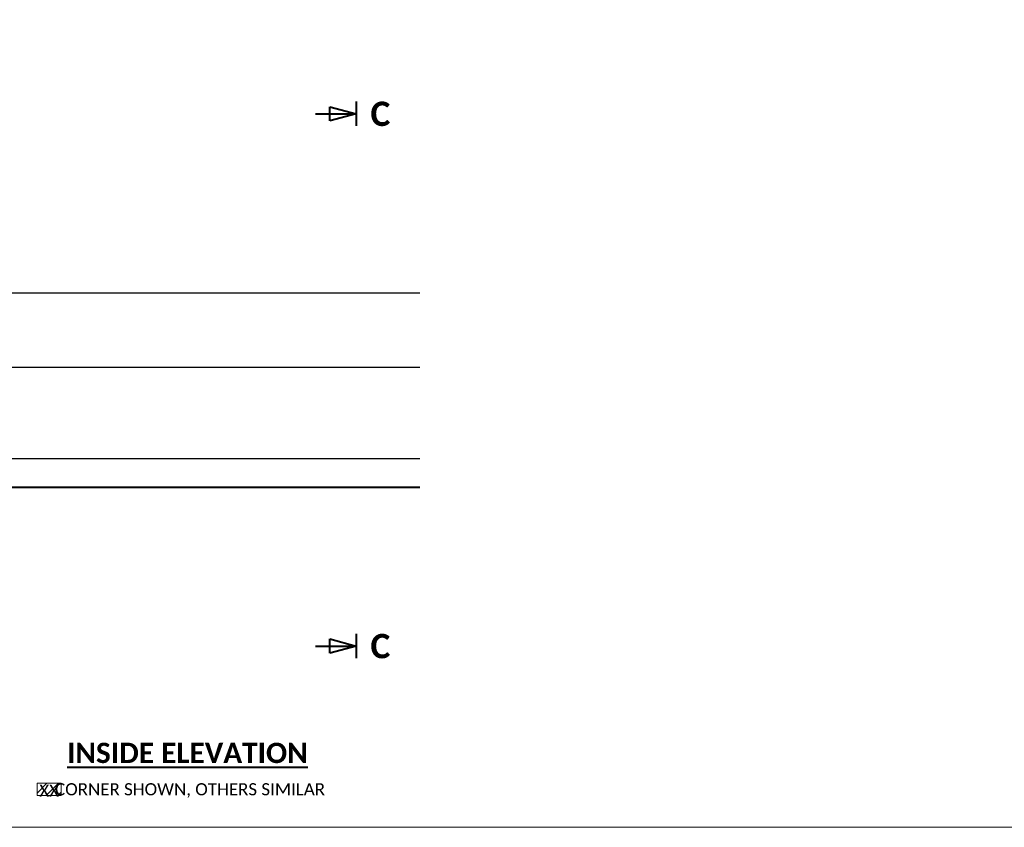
# Model space of a CAD drawing. Extents: x 145 to 1819, y 761 to 1310.
# Tile 3 of 88: x 239 to 360, y 1058 to 1158. Entities that reach past the tile are written whole.
import ezdxf
from ezdxf.enums import TextEntityAlignment as Align

# ---------------------------------------------------------------- set-up
doc = ezdxf.new("R2010")
doc.units = 0
doc.header["$MEASUREMENT"] = 0
doc.layers.add('B_ANNO_DESIGN_NOTES', color=1, linetype='Continuous', lineweight=18, true_color=0xff0000)
doc.layers.add('B_ANNO_NOPLOT', color=47, linetype='Continuous', lineweight=18, plot=False)
for name, color, linetype, lineweight in [('B_ANNO_SYMB', 7, 'Continuous', 18), ('B_ANNO_TEXT', 7, 'Continuous', 18), ('B_ANNO_TEXT_TITLE', 7, 'Continuous', 40), ('B_CONC', 1, 'Continuous', 40), ('B_REBAR_SUB', 182, 'Continuous', 25)]:
    doc.layers.add(name, color=color, linetype=linetype, lineweight=lineweight)
doc.styles.add('Annotative', font='calibri.ttf', dxfattribs={"height": 0.0625})
doc.styles.get("Standard").update_dxf_attribs({"font": 'calibri.ttf'})
doc.styles.add('Title', font='calibrib.ttf', dxfattribs={"height": 0.125})

# ---------------------------------------------------------------- blocks, each defined once
blk = doc.blocks.new('SECTION')
at = {"layer": 'B_ANNO_TEXT_TITLE'}
for p, q in [((-1.5, 0.75), (-1.5, -0.75)), ((-4, 0), (-1.5, 0)), ((-3.125, -0.4375), (-3.125, 0.4375)), ((-3.125, 0.4375), (-1.5, 0)), ((-1.5, 0), (-3.125, -0.4375))]:
    blk.add_line(p, q, dxfattribs=at)
at = {"layer": 'B_ANNO_TEXT_TITLE', "style": 'Title'}
blk.add_attdef('SectionName', text='', height=1.5, dxfattribs=at).set_placement((0, 0), align=Align.MIDDLE_CENTER)
blk = doc.blocks.new('INS_SS42_BASE')
at = {"layer": 'B_ANNO_DESIGN_NOTES'}
h = blk.add_hatch(dxfattribs=at)
h.set_pattern_fill('ANSI31', color=256, scale=8)
h.set_pattern_definition([(45, (96.3003, 5.8572), (-0.7071, 0.7071), [])])
h.paths.add_polyline_path([(95.87, 5.44), (98.82, 5.44), (98.82, 3.94), (95.87, 3.94)])
blk.add_lwpolyline([(95.87, 5.44), (98.82, 5.44), (98.82, 3.94), (95.87, 3.94)], close=True, dxfattribs=at)
at = {"layer": 'B_CONC'}
blk.add_lwpolyline([(143.08, 41.9), (12.75, 41.9), (12.75, 25.9)], dxfattribs=at)
at = {"layer": 'B_REBAR_SUB'}
for p, q in [((14.92, 65.9), (143.08, 65.9)), ((14.92, 56.74), (143.08, 56.74)), ((14.92, 45.46), (143.08, 45.46))]:
    blk.add_line(p, q, dxfattribs=at)
at = {"layer": 'B_ANNO_SYMB'}
ref = blk.add_blockref('SECTION', (138.22, 87.96), dxfattribs=dict(at, xscale=2, yscale=2, zscale=2))
ref.add_attrib('A', 'C', dxfattribs={"layer": '0', "height": 3, "style": 'Title'}).set_placement((138.22, 87.96, 1.68), align=Align.MIDDLE_CENTER)
ref = blk.add_blockref('SECTION', (138.22, 22.34), dxfattribs=dict(at, xscale=2, yscale=2, zscale=2))
ref.add_attrib('A', 'C', dxfattribs={"layer": '0', "height": 3, "style": 'Title'}).set_placement((138.22, 22.34, 1.68), align=Align.MIDDLE_CENTER)
at = {"lineweight": 30, "flags": 104}
for tag, p in [('SUB1', (311.28, 226.1, 1.68)), ('SUB2', (319.28, 226.1, 1.68))]:
    blk.add_attdef(tag, text='', height=1.5, dxfattribs=at).set_placement(p, align=Align.MIDDLE_CENTER)
at = {"layer": 'B_ANNO_TEXT', "insert": (113.46, 5.44), "char_height": 1.5001, "attachment_point": 2, "line_spacing_factor": 0.8, "style": 'Annotative'}
blk.add_mtext('\\pxi-2,l3,t3;^I CORNER SHOWN, OTHERS SIMILAR', dxfattribs=at)
at = {"layer": 'B_ANNO_TEXT', "lineweight": 30}
for tag, p in [('SUB1', (311.28, 226.1)), ('SUB2', (319.28, 226.1))]:
    blk.add_attdef(tag, text='', height=1.5, dxfattribs=at).set_placement(p, align=Align.MIDDLE_CENTER)
at = {"layer": 'B_ANNO_TEXT', "style": 'Annotative'}
for tag, p in [('CORNER1', (97.36, 101.83)), ('CORNER2', (98.57, 3.31))]:
    blk.add_attdef(tag, text='', height=1.5, dxfattribs=at).set_placement(p, align=Align.BOTTOM_RIGHT)
at = {"layer": 'B_ANNO_TEXT_TITLE', "insert": (114.41, 9.16), "char_height": 2.5, "attachment_point": 5, "line_spacing_factor": 0.8, "style": 'Title', "bg_fill": 3, "box_fill_scale": 1.5, "bg_fill_color": 255, "bg_fill_transparency": 0}
blk.add_mtext('{\\LINSIDE ELEVATION}', dxfattribs=at)
at = {"layer": 'B_ANNO_NOPLOT', "flags": 128}
blk.add_lwpolyline([(0, 0), (0, 252), (323.93, 252), (323.93, 238.86), (378, 238.86), (378, 40.5), (316.57, 40.5), (316.57, 0), (0, 0)], dxfattribs=at)

msp = doc.modelspace()

# ---------------------------------------------------------------- block references
ref = msp.add_blockref('INS_SS42_BASE', (144.94, 1058.3))
ref.add_attrib('CORNER2', 'XX', dxfattribs={"layer": 'B_ANNO_TEXT', "height": 1.5, "style": 'Annotative'}).set_placement((243.51, 1061.61), align=Align.BOTTOM_RIGHT)

doc.saveas('drawing.dxf')
